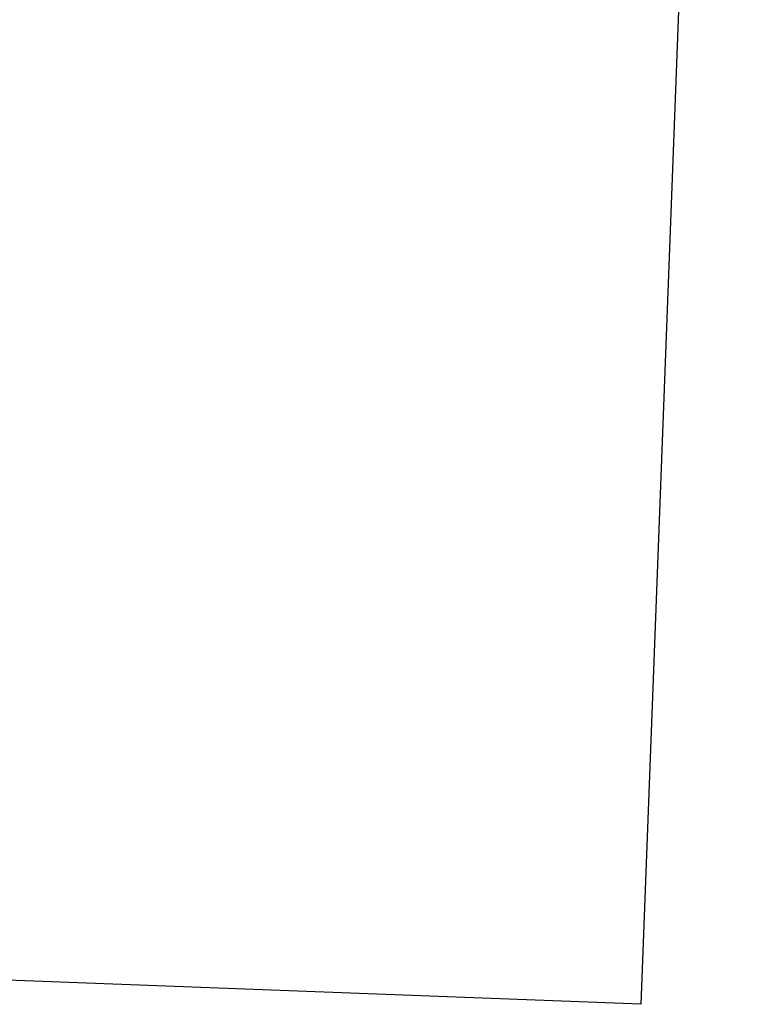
# Model space of a CAD drawing. Header units: millimetres. Extents: x 119024465 to 119292677, y 483022511 to 483148062.
# Tile 157 of 162: x 119270325 to 119292677, y 483037518 to 483067418. Entities that reach past the tile are written whole.
import ezdxf

# ---------------------------------------------------------------- set-up
doc = ezdxf.new("R2010")
doc.units = ezdxf.units.MM
doc.header["$LTSCALE"] = 100
doc.layers.add('204 tekst fdstp', color=255, linetype='CONTINUOUS')

msp = doc.modelspace()

# ---------------------------------------------------------------- linework, layer by layer
at = {"layer": '204 tekst fdstp'}
msp.add_lwpolyline([(119162213.9271236, 483134050.8224609), (119292676.8664435, 483129102.5629672), (119289203.2041175, 483037517.9971569), (119158740.2647976, 483042466.2566507)], close=True, dxfattribs=at)

doc.saveas('drawing.dxf')
